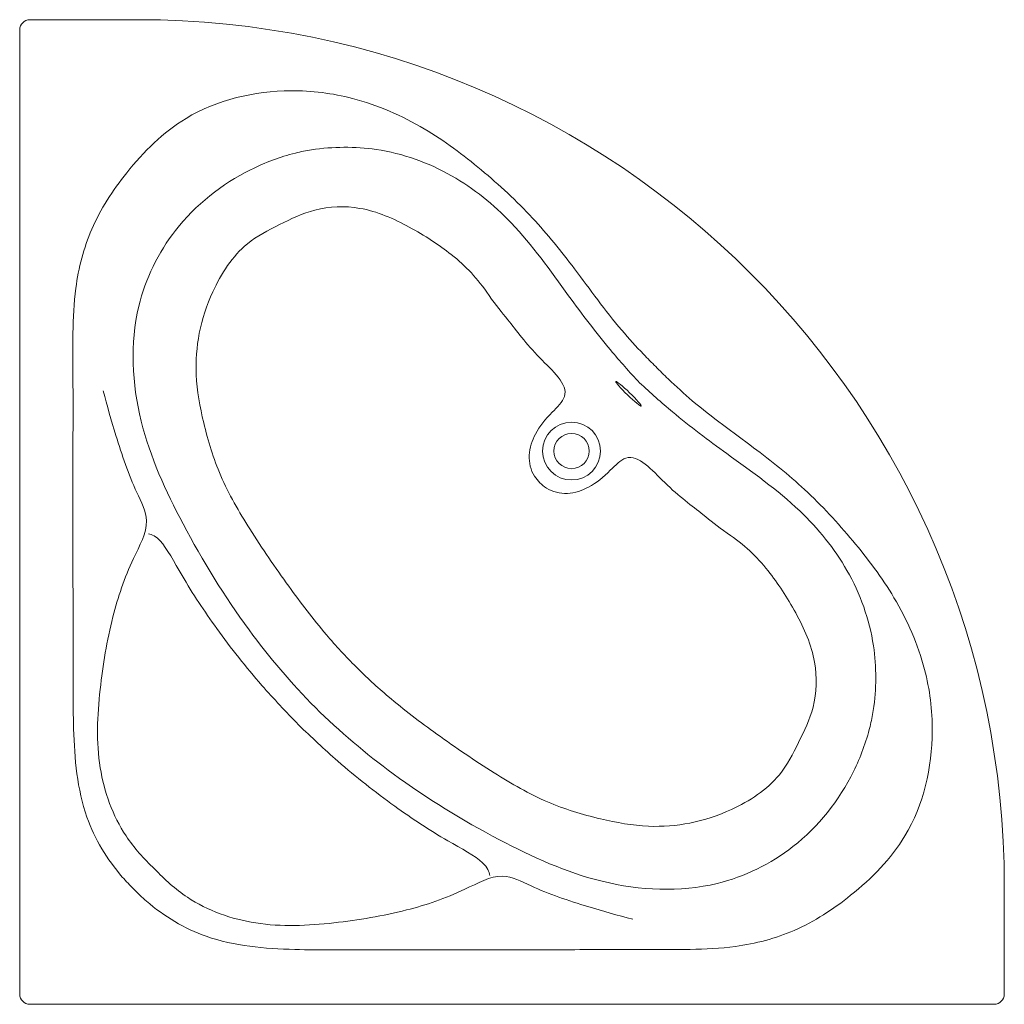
# Model space of a CAD drawing. Header units: millimetres. Extents: x 0 to 1.45, y 0 to 1.45.
import ezdxf

# ---------------------------------------------------------------- set-up
doc = ezdxf.new("R2010")
doc.units = ezdxf.units.MM
doc.header["$MEASUREMENT"] = 0
doc.layers.add('BLOCKS', color=3, linetype='Continuous')

msp = doc.modelspace()

# ---------------------------------------------------------------- linework, layer by layer
at = {"layer": 'BLOCKS', "lineweight": 0}
for p, q in [((0.1742, 1.45), (0.015, 1.45)), ((0, 1.435), (0, 0.015)), ((1.45, 0.1742), (1.45, 0.015)), ((1.435, 0), (0.015, 0))]:
    msp.add_line(p, q, dxfattribs=at)
for radius in [0.0426, 0.026]:
    msp.add_circle((0.8127, 0.8148), radius, dxfattribs=at)
for centre, radius, start, end in [((0.015, 1.435), 0.015, 90, 180), ((0.1742, 0.1742), 1.2758, 0, 90), ((0.015, 0.015), 0.015, 180, 270), ((1.435, 0.015), 0.015, 270, 0)]:
    msp.add_arc(centre, radius, start, end, dxfattribs=at)
msp.add_ellipse((0.8967, 0.899), major_axis=(0.0187, -0.0181), ratio=0.086454, dxfattribs=at)
for points, knots in [([(0.9187, 0.9573), (0.9077, 0.9688), (0.8712, 1.0085), (0.8213, 1.0793), (0.7558, 1.161), (0.6808, 1.2301), (0.5949, 1.2947), (0.4986, 1.337), (0.3771, 1.3521), (0.2501, 1.3231), (0.1587, 1.2318), (0.1026, 1.1461), (0.081, 1.0627), (0.0775, 0.9806), (0.0791, 0.8895), (0.0778, 0.773), (0.0783, 0.6474), (0.079, 0.522), (0.0777, 0.4008), (0.0872, 0.2823), (0.1329, 0.206), (0.1624, 0.1751), (0.1684, 0.1693)], [-128.884795, -128.884795, -128.884795, -128.884795, -81.077331, 32.809973, 130.286325, 233.903227, 337.61995, 452.865064, 545.103193, 705.953469, 824.710809, 923.288308, 1013.532791, 1080.119483, 1169.715254, 1286.696221, 1429.995024, 1546.837199, 1663.010001, 1795.080454, 1897.319402, 1922.22279, 1922.22279, 1922.22279, 1922.22279]), ([(0.913, 0.9153), (0.8982, 0.931), (0.8615, 0.9721), (0.8008, 1.0527), (0.7339, 1.1485), (0.6377, 1.2267), (0.5334, 1.2641), (0.4614, 1.263), (0.4299, 1.2585)], [-627.380768, -627.380768, -627.380768, -627.380768, -562.637447, -461.814122, -324.907211, -212.967859, -95.296141, 0, 0, 0, 0]), ([(0.4299, 1.2585), (0.4219, 1.2573), (0.3909, 1.2507), (0.3163, 1.2228), (0.2255, 1.1511), (0.1599, 1.0163), (0.1683, 0.8573), (0.2408, 0.6998), (0.3277, 0.5579), (0.4002, 0.4727), (0.4355, 0.4369)], [0, 0, 0, 0, 24.363352, 94.939457, 238.322997, 362.919481, 532.279293, 695.726025, 879.739723, 1030.225205, 1030.225205, 1030.225205, 1030.225205]), ([(0.6913, 1.0438), (0.674, 1.0694), (0.6436, 1.1013), (0.5743, 1.1465), (0.506, 1.1769), (0.4365, 1.1746), (0.383, 1.1487), (0.3234, 1.1179), (0.2846, 1.0573), (0.2622, 0.9899), (0.2573, 0.9235), (0.2703, 0.8527), (0.294, 0.7748), (0.3403, 0.6958), (0.3934, 0.6183), (0.4451, 0.55), (0.4803, 0.5121), (0.4954, 0.4969)], [0, 0, 0, 0, 92.725593, 169.251552, 247.366216, 314.175432, 371.213308, 426.797781, 514.827645, 579.519281, 640.875418, 712.778937, 794.58384, 884.049424, 986.040614, 1076.472832, 1140.901239, 1140.901239, 1140.901239, 1140.901239]), ([(0.7661, 0.7681), (0.7631, 0.771), (0.7534, 0.7822), (0.7473, 0.8092), (0.7591, 0.8436), (0.7801, 0.8687), (0.8185, 0.9044), (0.7565, 0.9569), (0.7225, 1.005), (0.7014, 1.0289), (0.6913, 1.0438)], [-346.87829, -346.87829, -346.87829, -346.87829, -334.431158, -302.507351, -269.800156, -229.041028, -199.579618, -132.063881, -53.864135, 0, 0, 0, 0]), ([(0.955, 0.921), (0.9665, 0.91), (1.0063, 0.8736), (1.0772, 0.8238), (1.159, 0.7586), (1.2282, 0.6837), (1.293, 0.5979), (1.3355, 0.5016), (1.3508, 0.3801), (1.322, 0.2532), (1.231, 0.1615), (1.1454, 0.1054), (1.062, 0.0835), (0.9798, 0.0799), (0.8888, 0.0813), (0.7723, 0.0798), (0.6467, 0.0801), (0.5212, 0.0806), (0.4, 0.079), (0.2816, 0.0883), (0.2052, 0.1338), (0.1742, 0.1633), (0.1684, 0.1693)], [-128.884795, -128.884795, -128.884795, -128.884795, -81.077331, 32.809973, 130.286325, 233.903227, 337.61995, 452.865064, 545.103193, 705.953469, 824.710809, 923.288308, 1013.532791, 1080.119483, 1169.715254, 1286.696221, 1429.995024, 1546.837199, 1663.010001, 1795.080454, 1897.319402, 1922.22279, 1922.22279, 1922.22279, 1922.22279]), ([(0.913, 0.9153), (0.9287, 0.9005), (0.97, 0.8639), (1.0506, 0.8033), (1.1466, 0.7366), (1.2249, 0.6406), (1.2625, 0.5363), (1.2616, 0.4643), (1.2571, 0.4329)], [-627.380768, -627.380768, -627.380768, -627.380768, -562.637447, -461.814122, -324.907211, -212.967859, -95.296141, 0, 0, 0, 0]), ([(0.1231, 0.9036), (0.1286, 0.8814), (0.1434, 0.8308), (0.165, 0.7654), (0.1957, 0.7095), (0.1599, 0.6455), (0.1336, 0.5662), (0.116, 0.4616), (0.1108, 0.3504), (0.1444, 0.2567), (0.1828, 0.2142), (0.1987, 0.1996)], [0, 0, 0, 0, 68.506788, 158.540373, 206.111919, 264.903509, 356.487751, 465.461597, 581.011662, 688.793261, 753.147562, 753.147562, 753.147562, 753.147562]), ([(0.7661, 0.7681), (0.769, 0.7651), (0.7802, 0.7554), (0.8072, 0.7494), (0.8416, 0.7613), (0.8667, 0.7823), (0.9023, 0.8207), (0.9549, 0.7589), (1.0031, 0.7249), (1.027, 0.7039), (1.0419, 0.6938)], [-346.87829, -346.87829, -346.87829, -346.87829, -334.431158, -302.507351, -269.800156, -229.041028, -199.579618, -132.063881, -53.864135, 0, 0, 0, 0]), ([(0.4104, 0.4117), (0.3922, 0.4308), (0.3495, 0.4757), (0.2917, 0.5492), (0.2415, 0.6246), (0.2106, 0.6841), (0.1948, 0.6918), (0.1898, 0.693)], [465.823297, 465.823297, 465.823297, 465.823297, 544.89416, 651.65097, 745.633286, 817.04399, 859.375029, 859.375029, 859.375029, 859.375029]), ([(1.0419, 0.6938), (1.0675, 0.6766), (1.0995, 0.6462), (1.1448, 0.577), (1.1753, 0.5088), (1.1732, 0.4393), (1.1474, 0.3857), (1.1167, 0.3261), (1.0562, 0.2872), (0.9888, 0.2647), (0.9225, 0.2596), (0.8517, 0.2725), (0.7737, 0.296), (0.6945, 0.3422), (0.617, 0.3951), (0.5486, 0.4467), (0.5107, 0.4818), (0.4954, 0.4969)], [0, 0, 0, 0, 92.725593, 169.251552, 247.366216, 314.175432, 371.213308, 426.797781, 514.827645, 579.519281, 640.875418, 712.778937, 794.58384, 884.049424, 986.040614, 1076.472832, 1140.901239, 1140.901239, 1140.901239, 1140.901239]), ([(1.2571, 0.4329), (1.2559, 0.4248), (1.2494, 0.3938), (1.2217, 0.3192), (1.1501, 0.2282), (1.0154, 0.1624), (0.8564, 0.1705), (0.6987, 0.2426), (0.5567, 0.3293), (0.4713, 0.4017), (0.4355, 0.4369)], [0, 0, 0, 0, 24.363352, 94.939457, 238.322997, 362.919481, 532.279293, 695.726025, 879.739723, 1030.225205, 1030.225205, 1030.225205, 1030.225205]), ([(0.4104, 0.4117), (0.4295, 0.3935), (0.4745, 0.351), (0.548, 0.2932), (0.6236, 0.2432), (0.6848, 0.2116), (0.6916, 0.195), (0.6925, 0.1897)], [465.823297, 465.823297, 465.823297, 465.823297, 544.89416, 651.65097, 745.633286, 817.04399, 865.179347, 865.179347, 865.179347, 865.179347]), ([(0.9028, 0.1253), (0.8806, 0.1308), (0.8299, 0.1455), (0.7646, 0.167), (0.7085, 0.1976), (0.6446, 0.1616), (0.5654, 0.1352), (0.4608, 0.1175), (0.3496, 0.112), (0.2559, 0.1454), (0.2133, 0.1837), (0.1987, 0.1996)], [0, 0, 0, 0, 68.506788, 158.540373, 206.111919, 264.903509, 356.487751, 465.461597, 581.011662, 688.793261, 753.147562, 753.147562, 753.147562, 753.147562])]:
    msp.add_open_spline(points, degree=3, knots=knots, dxfattribs=at)
for points in [[(0.9368, 0.9391), (0.9306, 0.945), (0.9246, 0.9511), (0.9187, 0.9573)], [(0.9368, 0.9391), (0.9427, 0.933), (0.9488, 0.9269), (0.955, 0.921)]]:
    msp.add_open_spline(points, degree=3, dxfattribs=at)

doc.saveas('drawing.dxf')
